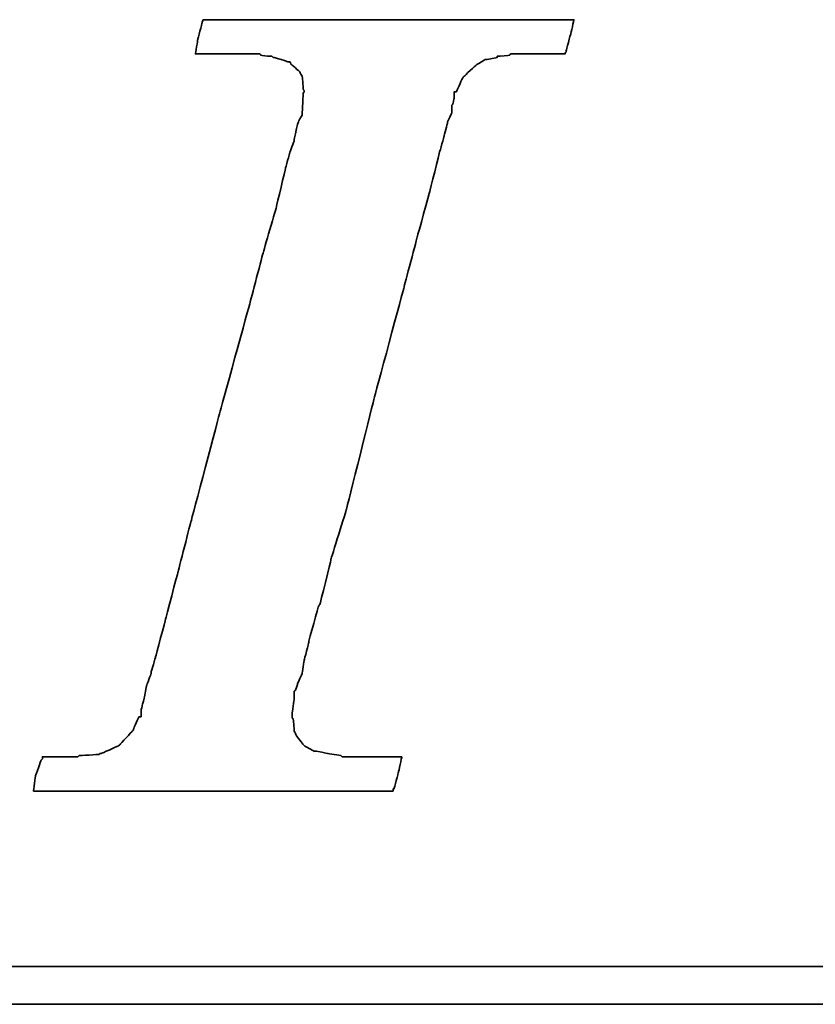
# Model space of a CAD drawing. Header units: millimetres. Extents: x 1334 to 1860, y 187 to 354.
# Tile 32 of 50: x 1739.76 to 1743.29, y 242.31 to 246.68. Entities that reach past the tile are written whole.
import ezdxf

# ---------------------------------------------------------------- set-up
doc = ezdxf.new("R2010")
doc.units = ezdxf.units.MM
doc.header["$LTSCALE"] = 2
doc.layers.add('DIM', color=4, linetype='Continuous')
doc.layers.add('layer 1', color=7, linetype='Continuous')

# ---------------------------------------------------------------- blocks, each defined once
blk = doc.blocks.new('TBI MOTION logo(完整正式版)')
at = {"layer": 'layer 1', "color": 22, "lineweight": 35}
for points, knots in [([(-40.59125, -7.94375), (-40.59125, -7.94375), (-40.97375, -7.94375), (-40.97375, -7.94375), (-40.97375, -7.94375), (-40.97375, -7.94375), (-41.38125, -7.94375), (-41.38125, -7.94375), (-41.38125, -7.94375), (-41.38125, -7.94375), (-41.54875, -7.94375), (-41.54875, -7.94375), (-41.54875, -7.94375), (-41.54875, -7.94375), (-41.59875, -7.94375), (-41.59875, -7.94375), (-41.59875, -7.94375), (-41.59875, -7.94375), (-41.88375, -7.94375), (-41.88375, -7.94375), (-41.88375, -7.94375), (-41.88375, -7.94375), (-41.90875, -7.91875), (-41.90875, -7.91875), (-41.90875, -7.91875), (-41.90875, -7.91875), (-42.19875, -7.87125), (-42.19875, -7.87125), (-42.19875, -7.87125), (-42.19875, -7.87125), (-42.43875, -7.82375), (-42.43875, -7.82375), (-42.43875, -7.82375), (-42.43875, -7.82375), (-42.45875, -7.82375), (-42.45875, -7.82375), (-42.45875, -7.82375), (-42.45875, -7.82375), (-42.48625, -7.82375), (-42.48625, -7.82375), (-42.48625, -7.82375), (-42.48625, -7.82375), (-42.67625, -7.72375), (-42.67625, -7.72375), (-42.67625, -7.72375), (-42.67625, -7.72375), (-42.70125, -7.70375), (-42.70125, -7.70375), (-42.70125, -7.70375), (-42.70125, -7.70375), (-42.72375, -7.67875), (-42.72375, -7.67875), (-42.72375, -7.67875), (-42.72375, -7.67875), (-42.86875, -7.48875), (-42.86875, -7.48875), (-42.86875, -7.48875), (-42.86875, -7.48875), (-42.89375, -7.43875), (-42.89375, -7.43875), (-42.89375, -7.43875), (-42.89375, -7.43875), (-42.91875, -7.38875), (-42.91875, -7.38875), (-42.91875, -7.38875), (-42.91875, -7.38875), (-42.93875, -7.12875), (-42.93875, -7.12875), (-42.93875, -7.12875), (-42.93875, -7.12875), (-42.96375, -7.10375), (-42.96375, -7.10375), (-42.96375, -7.10375), (-42.96375, -7.10375), (-42.96375, -7.05375), (-42.96375, -7.05375), (-42.96375, -7.05375), (-42.96375, -7.05375), (-42.96375, -7.00875), (-42.96375, -7.00875), (-42.96375, -7.00875), (-42.96375, -7.00875), (-42.91875, -6.69625), (-42.91875, -6.69625), (-42.91875, -6.69625), (-42.91875, -6.69625), (-42.91875, -6.62375), (-42.91875, -6.62375), (-42.91875, -6.62375), (-42.91875, -6.62375), (-42.91875, -6.59625), (-42.91875, -6.59625), (-42.91875, -6.59625), (-42.91875, -6.59625), (-42.91875, -6.57375), (-42.91875, -6.57375), (-42.91875, -6.57375), (-42.91875, -6.57375), (-42.91875, -6.52875), (-42.91875, -6.52875), (-42.91875, -6.52875), (-42.91875, -6.52875), (-42.89375, -6.50375), (-42.89375, -6.50375), (-42.89375, -6.50375), (-42.89375, -6.50375), (-42.84375, -6.38375), (-42.84375, -6.38375), (-42.84375, -6.38375), (-42.84375, -6.38375), (-42.84375, -6.35875), (-42.84375, -6.35875), (-42.84375, -6.35875), (-42.84375, -6.35875), (-42.74625, -6.14375), (-42.74625, -6.14375), (-42.74625, -6.14375), (-42.74625, -6.14375), (-42.70125, -5.85375), (-42.70125, -5.85375), (-42.70125, -5.85375), (-42.70125, -5.85375), (-42.60375, -5.47125), (-42.60375, -5.47125), (-42.60375, -5.47125), (-42.60375, -5.47125), (-42.60375, -5.44875), (-42.60375, -5.44875), (-42.60375, -5.44875), (-42.60375, -5.44875), (-42.38875, -4.67875), (-42.38875, -4.67875), (-42.38875, -4.67875), (-42.38875, -4.67875), (-42.36375, -4.65375), (-42.36375, -4.65375), (-42.36375, -4.65375), (-42.36375, -4.65375), (-42.12375, -3.69625), (-42.12375, -3.69625), (-42.12375, -3.69625), (-42.12375, -3.69625), (-42.12375, -3.67374), (-42.12375, -3.67374), (-42.12375, -3.67374), (-42.12375, -3.67374), (-41.78875, -2.59374), (-41.78875, -2.59374), (-41.78875, -2.59374), (-41.78875, -2.59374), (-41.18875, -0.19375), (-41.18875, -0.19375), (-41.18875, -0.19375), (-41.18875, -0.19375), (-40.54375, 2.20624), (-40.54375, 2.20624), (-40.54375, 2.20624), (-40.54375, 2.20624), (-40.25375, 3.30875), (-40.25375, 3.30875), (-40.25375, 3.30875), (-40.25375, 3.30875), (-39.98875, 4.27125), (-39.98875, 4.27125), (-39.98875, 4.27125), (-39.98875, 4.27125), (-39.77375, 5.13125), (-39.77375, 5.13125), (-39.77375, 5.13125), (-39.77375, 5.13125), (-39.67875, 5.47125), (-39.67875, 5.47125), (-39.67875, 5.47125), (-39.67875, 5.47125), (-39.60375, 5.75625), (-39.60375, 5.75625), (-39.60375, 5.75625), (-39.60375, 5.75625), (-39.60375, 5.78125), (-39.60375, 5.78125), (-39.60375, 5.78125), (-39.60375, 5.78125), (-39.50875, 5.97125), (-39.50875, 5.97125), (-39.50875, 5.97125), (-39.50875, 5.97125), (-39.50875, 6.13875), (-39.50875, 6.13875), (-39.50875, 6.13875), (-39.50875, 6.13875), (-39.48625, 6.16625), (-39.48625, 6.16625), (-39.48625, 6.16625), (-39.48625, 6.16625), (-39.46125, 6.28625), (-39.46125, 6.28625), (-39.46125, 6.28625), (-39.46125, 6.28625), (-39.46125, 6.42625), (-39.46125, 6.42625), (-39.46125, 6.42625), (-39.46125, 6.42625), (-39.41375, 6.42625), (-39.41375, 6.42625), (-39.41375, 6.42625), (-39.41375, 6.42625), (-39.29375, 6.69125), (-39.29375, 6.69125), (-39.29375, 6.69125), (-39.29375, 6.69125), (-39.26875, 6.74125), (-39.26875, 6.74125), (-39.26875, 6.74125), (-39.26875, 6.74125), (-39.24375, 6.76625), (-39.24375, 6.76625), (-39.24375, 6.76625), (-39.24375, 6.76625), (-38.98375, 7.00624), (-38.98375, 7.00624), (-38.98375, 7.00624), (-38.98375, 7.00624), (-38.95625, 7.02624), (-38.95625, 7.02624), (-38.95625, 7.02624), (-38.95625, 7.02624), (-38.78875, 7.12624), (-38.78875, 7.12624), (-38.78875, 7.12624), (-38.78875, 7.12624), (-38.76375, 7.12624), (-38.76375, 7.12624), (-38.76375, 7.12624), (-38.76375, 7.12624), (-38.74375, 7.12624), (-38.74375, 7.12624), (-38.74375, 7.12624), (-38.74375, 7.12624), (-38.52875, 7.17125), (-38.52875, 7.17125), (-38.52875, 7.17125), (-38.52875, 7.17125), (-38.52875, 7.19624), (-38.52875, 7.19624), (-38.52875, 7.19624), (-38.52875, 7.19624), (-38.50375, 7.19624), (-38.50375, 7.19624), (-38.50375, 7.19624), (-38.50375, 7.19624), (-38.26125, 7.21875), (-38.26125, 7.21875), (-38.26125, 7.21875), (-38.26125, 7.21875), (-38.23875, 7.24624), (-38.23875, 7.24624), (-38.23875, 7.24624), (-38.23875, 7.24624), (-38.21625, 7.24624), (-38.21625, 7.24624), (-38.21625, 7.24624), (-38.21625, 7.24624), (-38.18875, 7.24624), (-38.18875, 7.24624), (-38.18875, 7.24624), (-38.18875, 7.24624), (-37.90375, 7.24624), (-37.90375, 7.24624), (-37.90375, 7.24624), (-37.90375, 7.24624), (-37.85375, 7.24624), (-37.85375, 7.24624), (-37.85375, 7.24624), (-37.85375, 7.24624), (-37.75875, 7.24624), (-37.75875, 7.24624), (-37.75875, 7.24624), (-37.75875, 7.24624), (-37.42375, 7.24624), (-37.42375, 7.24624), (-37.42375, 7.24624), (-37.42375, 7.24624), (-37.08875, 7.24624), (-37.08875, 7.24624), (-37.08875, 7.24624), (-37.08875, 7.24624), (-37.06375, 7.24624), (-37.06375, 7.24624), (-37.06375, 7.24624), (-37.06375, 7.24624), (-37.06375, 7.26624), (-37.06375, 7.26624), (-37.06375, 7.26624), (-37.06375, 7.26624), (-37.03875, 7.29125), (-37.03875, 7.29125), (-37.03875, 7.29125), (-37.03875, 7.29125), (-37.03875, 7.31625), (-37.03875, 7.31625), (-37.03875, 7.31625), (-37.03875, 7.31625), (-36.94125, 7.67625), (-36.94125, 7.67625), (-36.94125, 7.67625), (-36.94125, 7.67625), (-36.86875, 7.98625), (-36.86875, 7.98625), (-36.86875, 7.98625), (-36.86875, 7.98625), (-36.98875, 7.98625), (-36.98875, 7.98625), (-36.98875, 7.98625), (-36.98875, 7.98625), (-37.42375, 7.98625), (-37.42375, 7.98625), (-37.42375, 7.98625), (-37.42375, 7.98625), (-37.94875, 7.98625), (-37.94875, 7.98625), (-37.94875, 7.98625), (-37.94875, 7.98625), (-38.57375, 7.98625), (-38.57375, 7.98625), (-38.57375, 7.98625), (-38.57375, 7.98625), (-39.29375, 7.98625), (-39.29375, 7.98625), (-39.29375, 7.98625), (-39.29375, 7.98625), (-40.82875, 7.98625), (-40.82875, 7.98625), (-40.82875, 7.98625), (-40.82875, 7.98625), (-42.36375, 7.98625), (-42.36375, 7.98625), (-42.36375, 7.98625), (-42.36375, 7.98625), (-43.08375, 7.98625), (-43.08375, 7.98625), (-43.08375, 7.98625), (-43.08375, 7.98625), (-43.70875, 7.98625), (-43.70875, 7.98625), (-43.70875, 7.98625), (-43.70875, 7.98625), (-44.23375, 7.98625), (-44.23375, 7.98625), (-44.23375, 7.98625), (-44.23375, 7.98625), (-44.66875, 7.98625), (-44.66875, 7.98625), (-44.66875, 7.98625), (-44.66875, 7.98625), (-44.88375, 7.98625), (-44.88375, 7.98625), (-44.88375, 7.98625), (-44.88375, 7.98625), (-44.90875, 7.94125), (-44.90875, 7.94125), (-44.90875, 7.94125), (-44.90875, 7.94125), (-44.90875, 7.91625), (-44.90875, 7.91625), (-44.90875, 7.91625), (-44.90875, 7.91625), (-45.00375, 7.55625), (-45.00375, 7.55625), (-45.00375, 7.55625), (-45.00375, 7.55625), (-45.05375, 7.24624), (-45.05375, 7.24624), (-45.05375, 7.24624), (-45.05375, 7.24624), (-44.61875, 7.24624), (-44.61875, 7.24624), (-44.61875, 7.24624), (-44.61875, 7.24624), (-44.11375, 7.24624), (-44.11375, 7.24624), (-44.11375, 7.24624), (-44.11375, 7.24624), (-43.99375, 7.24624), (-43.99375, 7.24624), (-43.99375, 7.24624), (-43.99375, 7.24624), (-43.94625, 7.24624), (-43.94625, 7.24624), (-43.94625, 7.24624), (-43.94625, 7.24624), (-43.92374, 7.24624), (-43.92374, 7.24624), (-43.92374, 7.24624), (-43.92374, 7.24624), (-43.65875, 7.24624), (-43.65875, 7.24624), (-43.65875, 7.24624), (-43.65875, 7.24624), (-43.63875, 7.21875), (-43.63875, 7.21875), (-43.63875, 7.21875), (-43.63875, 7.21875), (-43.46875, 7.19624), (-43.46875, 7.19624), (-43.46875, 7.19624), (-43.46875, 7.19624), (-43.39875, 7.19624), (-43.39875, 7.19624), (-43.39875, 7.19624), (-43.39875, 7.19624), (-43.37125, 7.17125), (-43.37125, 7.17125), (-43.37125, 7.17125), (-43.37125, 7.17125), (-43.34875, 7.17125), (-43.34875, 7.17125), (-43.34875, 7.17125), (-43.34875, 7.17125), (-43.20375, 7.12624), (-43.20375, 7.12624), (-43.20375, 7.12624), (-43.20375, 7.12624), (-43.05875, 7.07624), (-43.05875, 7.07624), (-43.05875, 7.07624), (-43.05875, 7.07624), (-43.01375, 7.07624), (-43.01375, 7.07624), (-43.01375, 7.07624), (-43.01375, 7.07624), (-42.98875, 7.02624), (-42.98875, 7.02624), (-42.98875, 7.02624), (-42.98875, 7.02624), (-42.79875, 6.86125), (-42.79875, 6.86125), (-42.79875, 6.86125), (-42.79875, 6.86125), (-42.77375, 6.81125), (-42.77375, 6.81125), (-42.77375, 6.81125), (-42.77375, 6.81125), (-42.74625, 6.76625), (-42.74625, 6.76625), (-42.74625, 6.76625), (-42.74625, 6.76625), (-42.72375, 6.47625), (-42.72375, 6.47625), (-42.72375, 6.47625), (-42.72375, 6.47625), (-42.70125, 6.45124), (-42.70125, 6.45124), (-42.70125, 6.45124), (-42.70125, 6.45124), (-42.70125, 6.42625), (-42.70125, 6.42625), (-42.70125, 6.42625), (-42.70125, 6.42625), (-42.72375, 6.40625), (-42.72375, 6.40625), (-42.72375, 6.40625), (-42.72375, 6.40625), (-42.74625, 5.97125), (-42.74625, 5.97125), (-42.74625, 5.97125), (-42.74625, 5.97125), (-42.74625, 5.94625), (-42.74625, 5.94625), (-42.74625, 5.94625), (-42.74625, 5.94625), (-42.74625, 5.92625), (-42.74625, 5.92625), (-42.74625, 5.92625), (-42.74625, 5.92625), (-42.77375, 5.87625), (-42.77375, 5.87625), (-42.77375, 5.87625), (-42.77375, 5.87625), (-42.81875, 5.80625), (-42.81875, 5.80625), (-42.81875, 5.80625), (-42.81875, 5.80625), (-42.86875, 5.63625), (-42.86875, 5.63625), (-42.86875, 5.63625), (-42.86875, 5.63625), (-42.91875, 5.39625), (-42.91875, 5.39625), (-42.91875, 5.39625), (-42.91875, 5.39625), (-42.91875, 5.37124), (-42.91875, 5.37124), (-42.91875, 5.37124), (-42.91875, 5.37124), (-43.01375, 5.10874), (-43.01375, 5.10874), (-43.01375, 5.10874), (-43.01375, 5.10874), (-43.10875, 4.77124), (-43.10875, 4.77124), (-43.10875, 4.77124), (-43.10875, 4.77124), (-43.29875, 3.95625), (-43.29875, 3.95625), (-43.29875, 3.95625), (-43.29875, 3.95625), (-43.58875, 2.95125), (-43.58875, 2.95125), (-43.58875, 2.95125), (-43.58875, 2.95125), (-43.87375, 1.87125), (-43.87375, 1.87125), (-43.87375, 1.87125), (-43.87375, 1.87125), (-44.52625, -0.50374), (-44.52625, -0.50374), (-44.52625, -0.50374), (-44.52625, -0.50374), (-45.14875, -2.85375), (-45.14875, -2.85375), (-45.14875, -2.85375), (-45.14875, -2.85375), (-45.43375, -3.95875), (-45.43375, -3.95875), (-45.43375, -3.95875), (-45.43375, -3.95875), (-45.69875, -4.96875), (-45.69875, -4.96875), (-45.69875, -4.96875), (-45.69875, -4.96875), (-45.91375, -5.78375), (-45.91375, -5.78375), (-45.91375, -5.78375), (-45.91375, -5.78375), (-46.01375, -6.11875), (-46.01375, -6.11875), (-46.01375, -6.11875), (-46.01375, -6.11875), (-46.01375, -6.14375), (-46.01375, -6.14375), (-46.01375, -6.14375), (-46.01375, -6.14375), (-46.10875, -6.40875), (-46.10875, -6.40875), (-46.10875, -6.40875), (-46.10875, -6.40875), (-46.15375, -6.64875), (-46.15375, -6.64875), (-46.15375, -6.64875), (-46.15375, -6.64875), (-46.20375, -6.83875), (-46.20375, -6.83875), (-46.20375, -6.83875), (-46.20375, -6.83875), (-46.22875, -6.93375), (-46.22875, -6.93375), (-46.22875, -6.93375), (-46.22875, -6.93375), (-46.22875, -7.07875), (-46.22875, -7.07875), (-46.22875, -7.07875), (-46.22875, -7.07875), (-46.27375, -7.07875), (-46.27375, -7.07875), (-46.27375, -7.07875), (-46.27375, -7.07875), (-46.39375, -7.34375), (-46.39375, -7.34375), (-46.39375, -7.34375), (-46.39375, -7.34375), (-46.39375, -7.36875), (-46.39375, -7.36875), (-46.39375, -7.36875), (-46.39375, -7.36875), (-46.42125, -7.38875), (-46.42125, -7.38875), (-46.42125, -7.38875), (-46.42125, -7.38875), (-46.68375, -7.67875), (-46.68375, -7.67875), (-46.68375, -7.67875), (-46.68375, -7.67875), (-46.70875, -7.70375), (-46.70875, -7.70375), (-46.70875, -7.70375), (-46.70875, -7.70375), (-46.75375, -7.72375), (-46.75375, -7.72375), (-46.75375, -7.72375), (-46.75375, -7.72375), (-47.08875, -7.87125), (-47.08875, -7.87125), (-47.08875, -7.87125), (-47.08875, -7.87125), (-47.11625, -7.87125), (-47.11625, -7.87125), (-47.11625, -7.87125), (-47.11625, -7.87125), (-47.13875, -7.89375), (-47.13875, -7.89375), (-47.13875, -7.89375), (-47.13875, -7.89375), (-47.56875, -7.91875), (-47.56875, -7.91875), (-47.56875, -7.91875), (-47.56875, -7.91875), (-47.59625, -7.94375), (-47.59625, -7.94375), (-47.59625, -7.94375), (-47.59625, -7.94375), (-47.64375, -7.94375), (-47.64375, -7.94375), (-47.64375, -7.94375), (-47.64375, -7.94375), (-47.73625, -7.94375), (-47.73625, -7.94375), (-47.73625, -7.94375), (-47.73625, -7.94375), (-48.07375, -7.94375), (-48.07375, -7.94375), (-48.07375, -7.94375), (-48.07375, -7.94375), (-48.36125, -7.94375), (-48.36125, -7.94375), (-48.36125, -7.94375), (-48.36125, -7.94375), (-48.36125, -7.96625), (-48.36125, -7.96625), (-48.36125, -7.96625), (-48.36125, -7.96625), (-48.36125, -7.99125), (-48.36125, -7.99125), (-48.36125, -7.99125), (-48.36125, -7.99125), (-48.38875, -8.01375), (-48.38875, -8.01375), (-48.38875, -8.01375), (-48.38875, -8.01375), (-48.50875, -8.34875), (-48.50875, -8.34875), (-48.50875, -8.34875), (-48.50875, -8.34875), (-48.55375, -8.68625), (-48.55375, -8.68625), (-48.55375, -8.68625), (-48.55375, -8.68625), (-48.45875, -8.68625), (-48.45875, -8.68625), (-48.45875, -8.68625), (-48.45875, -8.68625), (-48.07375, -8.68625), (-48.07375, -8.68625), (-48.07375, -8.68625), (-48.07375, -8.68625), (-47.52375, -8.68625), (-47.52375, -8.68625), (-47.52375, -8.68625), (-47.52375, -8.68625), (-46.92375, -8.68625), (-46.92375, -8.68625), (-46.92375, -8.68625), (-46.92375, -8.68625), (-46.25375, -8.68625), (-46.25375, -8.68625), (-46.25375, -8.68625), (-46.25375, -8.68625), (-46.20375, -8.68625), (-46.20375, -8.68625), (-46.20375, -8.68625), (-46.20375, -8.68625), (-44.71375, -8.68625), (-44.71375, -8.68625), (-44.71375, -8.68625), (-44.71375, -8.68625), (-43.22875, -8.68625), (-43.22875, -8.68625), (-43.22875, -8.68625), (-43.22875, -8.68625), (-42.55875, -8.68625), (-42.55875, -8.68625), (-42.55875, -8.68625), (-42.55875, -8.68625), (-42.50875, -8.68625), (-42.50875, -8.68625), (-42.50875, -8.68625), (-42.50875, -8.68625), (-41.93375, -8.68625), (-41.93375, -8.68625), (-41.93375, -8.68625), (-41.93375, -8.68625), (-41.38125, -8.68625), (-41.38125, -8.68625), (-41.38125, -8.68625), (-41.38125, -8.68625), (-40.97375, -8.68625), (-40.97375, -8.68625), (-40.97375, -8.68625), (-40.97375, -8.68625), (-40.78125, -8.68625), (-40.78125, -8.68625), (-40.78125, -8.68625), (-40.78125, -8.68625), (-40.78125, -8.63875), (-40.78125, -8.63875), (-40.78125, -8.63875), (-40.78125, -8.63875), (-40.75875, -8.63875), (-40.75875, -8.63875), (-40.75875, -8.63875), (-40.75875, -8.63875), (-40.66375, -8.27875), (-40.66375, -8.27875), (-40.66375, -8.27875), (-40.66375, -8.27875), (-40.59125, -7.94375), (-40.59125, -7.94375)], [0, 0, 0, 0, 0.00558659, 0.00558659, 0.00558659, 0.0055866, 0.01117318, 0.01117318, 0.01117318, 0.01117319, 0.01675978, 0.01675978, 0.01675978, 0.01675979, 0.02234637, 0.02234637, 0.02234637, 0.02234638, 0.02793296, 0.02793296, 0.02793296, 0.02793297, 0.03351955, 0.03351955, 0.03351955, 0.03351956, 0.03910615, 0.03910615, 0.03910615, 0.03910616, 0.04469274, 0.04469274, 0.04469274, 0.04469275, 0.05027933, 0.05027933, 0.05027933, 0.05027934, 0.05586592, 0.05586592, 0.05586592, 0.05586593, 0.06145251, 0.06145251, 0.06145251, 0.06145252, 0.06703911, 0.06703911, 0.06703911, 0.06703912, 0.0726257, 0.0726257, 0.0726257, 0.07262571, 0.07821229, 0.07821229, 0.07821229, 0.0782123, 0.08379888, 0.08379888, 0.08379888, 0.08379889, 0.08938547, 0.08938547, 0.08938547, 0.08938548, 0.09497207, 0.09497207, 0.09497207, 0.09497208, 0.10055866, 0.10055866, 0.10055866, 0.10055867, 0.10614525, 0.10614525, 0.10614525, 0.10614526, 0.11173184, 0.11173184, 0.11173184, 0.11173185, 0.11731844, 0.11731844, 0.11731844, 0.11731845, 0.12290503, 0.12290503, 0.12290503, 0.12290504, 0.12849162, 0.12849162, 0.12849162, 0.12849163, 0.13407821, 0.13407821, 0.13407821, 0.13407822, 0.1396648, 0.1396648, 0.1396648, 0.13966481, 0.1452514, 0.1452514, 0.1452514, 0.14525141, 0.15083799, 0.15083799, 0.15083799, 0.150838, 0.15642458, 0.15642458, 0.15642458, 0.15642459, 0.16201117, 0.16201117, 0.16201117, 0.16201118, 0.16759777, 0.16759777, 0.16759777, 0.16759778, 0.17318436, 0.17318436, 0.17318436, 0.17318437, 0.17877095, 0.17877095, 0.17877095, 0.17877096, 0.18435754, 0.18435754, 0.18435754, 0.18435755, 0.18994413, 0.18994413, 0.18994413, 0.18994414, 0.19553073, 0.19553073, 0.19553073, 0.19553074, 0.20111732, 0.20111732, 0.20111732, 0.20111733, 0.20670391, 0.20670391, 0.20670391, 0.20670392, 0.2122905, 0.2122905, 0.2122905, 0.21229051, 0.21787709, 0.21787709, 0.21787709, 0.2178771, 0.22346369, 0.22346369, 0.22346369, 0.2234637, 0.22905028, 0.22905028, 0.22905028, 0.22905029, 0.23463687, 0.23463687, 0.23463687, 0.23463688, 0.24022346, 0.24022346, 0.24022346, 0.24022347, 0.24581006, 0.24581006, 0.24581006, 0.24581007, 0.25139665, 0.25139665, 0.25139665, 0.25139666, 0.25698324, 0.25698324, 0.25698324, 0.25698325, 0.26256983, 0.26256983, 0.26256983, 0.26256984, 0.26815642, 0.26815642, 0.26815642, 0.26815643, 0.27374302, 0.27374302, 0.27374302, 0.27374303, 0.27932961, 0.27932961, 0.27932961, 0.27932962, 0.2849162, 0.2849162, 0.2849162, 0.28491621, 0.29050279, 0.29050279, 0.29050279, 0.2905028, 0.29608939, 0.29608939, 0.29608939, 0.2960894, 0.30167598, 0.30167598, 0.30167598, 0.30167599, 0.30726257, 0.30726257, 0.30726257, 0.30726258, 0.31284916, 0.31284916, 0.31284916, 0.31284917, 0.31843575, 0.31843575, 0.31843575, 0.31843576, 0.32402235, 0.32402235, 0.32402235, 0.32402236, 0.32960894, 0.32960894, 0.32960894, 0.32960895, 0.33519553, 0.33519553, 0.33519553, 0.33519554, 0.34078212, 0.34078212, 0.34078212, 0.34078213, 0.34636872, 0.34636872, 0.34636872, 0.34636873, 0.35195531, 0.35195531, 0.35195531, 0.35195532, 0.3575419, 0.3575419, 0.3575419, 0.35754191, 0.36312849, 0.36312849, 0.36312849, 0.3631285, 0.36871508, 0.36871508, 0.36871508, 0.36871509, 0.37430168, 0.37430168, 0.37430168, 0.37430169, 0.37988827, 0.37988827, 0.37988827, 0.37988828, 0.38547486, 0.38547486, 0.38547486, 0.38547487, 0.39106145, 0.39106145, 0.39106145, 0.39106146, 0.39664804, 0.39664804, 0.39664804, 0.39664805, 0.40223464, 0.40223464, 0.40223464, 0.40223465, 0.40782123, 0.40782123, 0.40782123, 0.40782124, 0.41340782, 0.41340782, 0.41340782, 0.41340783, 0.41899441, 0.41899441, 0.41899441, 0.41899442, 0.42458101, 0.42458101, 0.42458101, 0.42458102, 0.4301676, 0.4301676, 0.4301676, 0.43016761, 0.43575419, 0.43575419, 0.43575419, 0.4357542, 0.44134078, 0.44134078, 0.44134078, 0.44134079, 0.44692737, 0.44692737, 0.44692737, 0.44692738, 0.45251397, 0.45251397, 0.45251397, 0.45251398, 0.45810056, 0.45810056, 0.45810056, 0.45810057, 0.46368715, 0.46368715, 0.46368715, 0.46368716, 0.46927374, 0.46927374, 0.46927374, 0.46927375, 0.47486034, 0.47486034, 0.47486034, 0.47486035, 0.48044693, 0.48044693, 0.48044693, 0.48044694, 0.48603352, 0.48603352, 0.48603352, 0.48603353, 0.49162011, 0.49162011, 0.49162011, 0.49162012, 0.4972067, 0.4972067, 0.4972067, 0.49720671, 0.5027933, 0.5027933, 0.5027933, 0.50279331, 0.50837989, 0.50837989, 0.50837989, 0.5083799, 0.51396648, 0.51396648, 0.51396648, 0.51396649, 0.51955307, 0.51955307, 0.51955307, 0.51955308, 0.52513966, 0.52513966, 0.52513966, 0.52513967, 0.53072626, 0.53072626, 0.53072626, 0.53072627, 0.53631285, 0.53631285, 0.53631285, 0.53631286, 0.54189944, 0.54189944, 0.54189944, 0.54189945, 0.54748603, 0.54748603, 0.54748603, 0.54748604, 0.55307263, 0.55307263, 0.55307263, 0.55307264, 0.55865922, 0.55865922, 0.55865922, 0.55865923, 0.56424581, 0.56424581, 0.56424581, 0.56424582, 0.5698324, 0.5698324, 0.5698324, 0.56983241, 0.57541899, 0.57541899, 0.57541899, 0.575419, 0.58100559, 0.58100559, 0.58100559, 0.5810056, 0.58659218, 0.58659218, 0.58659218, 0.58659219, 0.59217877, 0.59217877, 0.59217877, 0.59217878, 0.59776536, 0.59776536, 0.59776536, 0.59776537, 0.60335196, 0.60335196, 0.60335196, 0.60335197, 0.60893855, 0.60893855, 0.60893855, 0.60893856, 0.61452514, 0.61452514, 0.61452514, 0.61452515, 0.62011173, 0.62011173, 0.62011173, 0.62011174, 0.62569832, 0.62569832, 0.62569832, 0.62569833, 0.63128492, 0.63128492, 0.63128492, 0.63128493, 0.63687151, 0.63687151, 0.63687151, 0.63687152, 0.6424581, 0.6424581, 0.6424581, 0.64245811, 0.64804469, 0.64804469, 0.64804469, 0.6480447, 0.65363128, 0.65363128, 0.65363128, 0.65363129, 0.65921788, 0.65921788, 0.65921788, 0.65921789, 0.66480447, 0.66480447, 0.66480447, 0.66480448, 0.67039106, 0.67039106, 0.67039106, 0.67039107, 0.67597765, 0.67597765, 0.67597765, 0.67597766, 0.68156425, 0.68156425, 0.68156425, 0.68156426, 0.68715084, 0.68715084, 0.68715084, 0.68715085, 0.69273743, 0.69273743, 0.69273743, 0.69273744, 0.69832402, 0.69832402, 0.69832402, 0.69832403, 0.70391061, 0.70391061, 0.70391061, 0.70391062, 0.70949721, 0.70949721, 0.70949721, 0.70949722, 0.7150838, 0.7150838, 0.7150838, 0.71508381, 0.72067039, 0.72067039, 0.72067039, 0.7206704, 0.72625698, 0.72625698, 0.72625698, 0.72625699, 0.73184358, 0.73184358, 0.73184358, 0.73184359, 0.73743017, 0.73743017, 0.73743017, 0.73743018, 0.74301676, 0.74301676, 0.74301676, 0.74301677, 0.74860335, 0.74860335, 0.74860335, 0.74860336, 0.75418994, 0.75418994, 0.75418994, 0.75418995, 0.75977654, 0.75977654, 0.75977654, 0.75977655, 0.76536313, 0.76536313, 0.76536313, 0.76536314, 0.77094972, 0.77094972, 0.77094972, 0.77094973, 0.77653631, 0.77653631, 0.77653631, 0.77653632, 0.78212291, 0.78212291, 0.78212291, 0.78212292, 0.7877095, 0.7877095, 0.7877095, 0.78770951, 0.79329609, 0.79329609, 0.79329609, 0.7932961, 0.79888268, 0.79888268, 0.79888268, 0.79888269, 0.80446927, 0.80446927, 0.80446927, 0.80446928, 0.81005587, 0.81005587, 0.81005587, 0.81005588, 0.81564246, 0.81564246, 0.81564246, 0.81564247, 0.82122905, 0.82122905, 0.82122905, 0.82122906, 0.82681564, 0.82681564, 0.82681564, 0.82681565, 0.83240223, 0.83240223, 0.83240223, 0.83240224, 0.83798883, 0.83798883, 0.83798883, 0.83798884, 0.84357542, 0.84357542, 0.84357542, 0.84357543, 0.84916201, 0.84916201, 0.84916201, 0.84916202, 0.8547486, 0.8547486, 0.8547486, 0.85474861, 0.8603352, 0.8603352, 0.8603352, 0.86033521, 0.86592179, 0.86592179, 0.86592179, 0.8659218, 0.87150838, 0.87150838, 0.87150838, 0.87150839, 0.87709497, 0.87709497, 0.87709497, 0.87709498, 0.88268156, 0.88268156, 0.88268156, 0.88268157, 0.88826816, 0.88826816, 0.88826816, 0.88826817, 0.89385475, 0.89385475, 0.89385475, 0.89385476, 0.89944134, 0.89944134, 0.89944134, 0.89944135, 0.90502793, 0.90502793, 0.90502793, 0.90502794, 0.91061453, 0.91061453, 0.91061453, 0.91061454, 0.91620112, 0.91620112, 0.91620112, 0.91620113, 0.92178771, 0.92178771, 0.92178771, 0.92178772, 0.9273743, 0.9273743, 0.9273743, 0.92737431, 0.93296089, 0.93296089, 0.93296089, 0.9329609, 0.93854749, 0.93854749, 0.93854749, 0.9385475, 0.94413408, 0.94413408, 0.94413408, 0.94413409, 0.94972067, 0.94972067, 0.94972067, 0.94972068, 0.95530726, 0.95530726, 0.95530726, 0.95530727, 0.96089385, 0.96089385, 0.96089385, 0.96089386, 0.96648045, 0.96648045, 0.96648045, 0.96648046, 0.97206704, 0.97206704, 0.97206704, 0.97206705, 0.97765363, 0.97765363, 0.97765363, 0.97765364, 0.98324022, 0.98324022, 0.98324022, 0.98324023, 0.98882682, 0.98882682, 0.98882682, 0.98882683, 0.99441341, 0.99441341, 0.99441341, 0.99441342, 1, 1, 1, 1]), ([(75.90875, -9.47875), (75.90875, -9.47875), (75.90875, -12.28625), (75.90875, -12.28625), (75.90875, -12.28625), (75.90875, -12.28625), (75.90875, -12.47875), (75.90875, -12.47875), (75.90875, -12.47875), (75.90875, -12.47875), (75.71625, -12.47875), (75.71625, -12.47875), (75.71625, -12.47875), (75.71625, -12.47875), (-88.32875, -12.47875), (-88.32875, -12.47875), (-88.32875, -12.47875), (-88.32875, -12.47875), (-88.32875, -13.29375), (-88.32875, -13.29375), (-88.32875, -13.29375), (-88.32875, -13.29375), (82.89125, -13.29375), (82.89125, -13.29375), (82.89125, -13.29375), (82.89125, -13.29375), (75.90875, -9.47875), (75.90875, -9.47875)], [0, 0, 0, 0, 0.14285714, 0.14285714, 0.14285714, 0.14285715, 0.28571429, 0.28571429, 0.28571429, 0.2857143, 0.42857143, 0.42857143, 0.42857143, 0.42857144, 0.57142857, 0.57142857, 0.57142857, 0.57142858, 0.71428571, 0.71428571, 0.71428571, 0.71428572, 0.85714286, 0.85714286, 0.85714286, 0.85714287, 1, 1, 1, 1])]:
    blk.add_open_spline(points, degree=3, knots=knots, dxfattribs=at)

msp = doc.modelspace()

# ---------------------------------------------------------------- block references
at = {"layer": 'DIM', "color": 7, "xscale": 0.2052385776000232, "yscale": 0.2052385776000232, "zscale": 0.2052385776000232}
msp.add_blockref('TBI MOTION logo(完整正式版)', (1749.7846, 245.038), dxfattribs=at)

doc.saveas('drawing.dxf')
